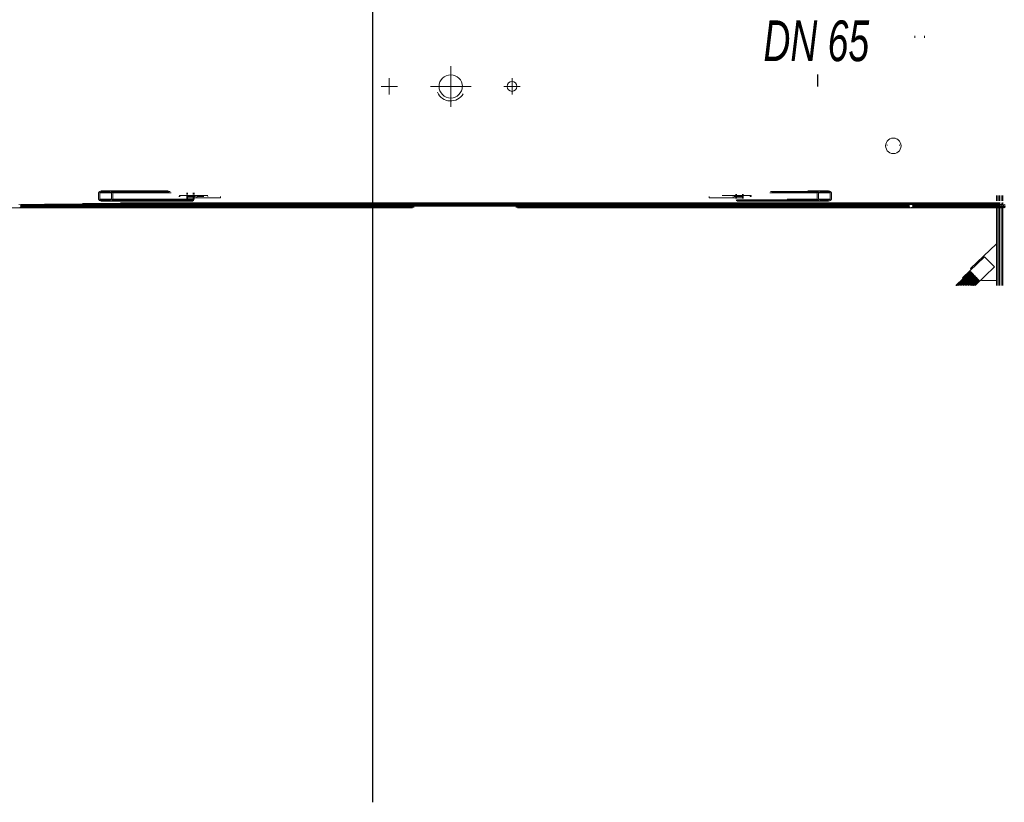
# Model space of a CAD drawing. Header units: millimetres. Extents: x 101535 to 192135, y -3968 to 17259.
# Tile 76 of 92: x 170651 to 175488, y 9870 to 13716. Entities that reach past the tile are written whole.
import ezdxf

# ---------------------------------------------------------------- set-up
doc = ezdxf.new("R2010")
doc.units = ezdxf.units.MM
for name, color, linetype, lineweight in [('A-GENM', 7, 'Continuous', 18), ('G-ANNO-SYMB', 7, 'Continuous', 30), ('P-PIPE', 7, 'Continuous', 18), ('P-PIPE-CNTR', 7, 'Continuous', 18), ('P-PIPE-IDEN', 7, 'Continuous', 30)]:
    doc.layers.add(name, color=color, linetype=linetype, lineweight=lineweight)
doc.styles.add('Arial Narrow_B_I_1', font='ARIALNBI.TTF', dxfattribs={"width": 0.8, "height": 200})

# ---------------------------------------------------------------- blocks, each defined once
blk = doc.blocks.new('Bezpośredni kształt - IR 026-25_3D1_2025_09_11-304393-Przekrój 4')
at = {"layer": 'A-GENM', "lineweight": 9}
for p, q in [((104269.2, 12865), (104270.7, 12867.5)), ((104269.2, 12865), (104270.7, 12867.5)), ((104270.7, 12867.5), (104273.4, 12872.1)), ((104270.7, 12867.5), (104273.4, 12872.1)), ((104279.8, 12874), (104273.4, 12872.1)), ((104273.4, 12872.1), (104279.8, 12874)), ((104276.3, 12865), (104277.6, 12867.3)), ((104277.6, 12867.3), (104276.3, 12865)), ((104277.6, 12867.3), (104278.4, 12868.5)), ((104278.4, 12868.5), (104277.6, 12867.3)), ((104280.1, 12869.1), (104278.4, 12868.5)), ((104280.1, 12869.1), (104278.4, 12868.5)), ((104330.8, 12868.5), (104278.4, 12868.5)), ((104330.8, 12868.5), (104278.4, 12868.5)), ((104279.8, 12874), (104283.4, 12875)), ((104279.8, 12874), (104283.4, 12875)), ((104280.1, 12869.1), (104283.4, 12870)), ((104283.4, 12870), (104280.1, 12869.1)), ((104311.2, 12875), (104283.4, 12875)), ((104283.4, 12875), (104311.2, 12875)), ((104298.2, 12870), (104283.4, 12870)), ((104298.2, 12870), (104283.4, 12870)), ((104298.2, 12870), (104325.8, 12870)), ((104325.8, 12870), (104298.2, 12870)), ((104311.2, 12875), (104325.8, 12875)), ((104311.2, 12875), (104325.8, 12875)), ((104571.1, 12875), (104325.8, 12875)), ((104612.3, 12875), (104325.8, 12875)), ((104325.8, 12875), (104571.1, 12875)), ((104332.4, 12873.1), (104325.8, 12875)), ((104325.8, 12875), (104612.3, 12875)), ((104325.8, 12875), (104332.4, 12873.1)), ((104327.5, 12869.5), (104325.8, 12870)), ((104327.5, 12869.5), (104325.8, 12870)), ((104327.5, 12869.5), (104330.8, 12868.5)), ((104330.8, 12868.5), (104327.5, 12869.5)), ((104332.2, 12866.2), (104330.8, 12868.5)), ((104332.2, 12866.2), (104330.8, 12868.5)), ((104332.4, 12873.1), (104335.8, 12872.1)), ((104332.4, 12873.1), (104335.8, 12872.1)), ((104337.2, 12869.7), (104335.8, 12872.1)), ((104622, 12872.1), (104335.8, 12872.1)), ((104561.4, 12872.1), (104335.8, 12872.1)), ((104335.8, 12872.1), (104561.4, 12872.1)), ((104622, 12872.1), (104335.8, 12872.1)), ((104335.8, 12872.1), (104337.2, 12869.7)), ((104612.3, 12870), (104337, 12870)), ((104571.1, 12870), (104337, 12870)), ((104337, 12870), (104612.3, 12870)), ((104337, 12870), (104571.1, 12870)), ((104339.9, 12865), (104337.2, 12869.7)), ((104337.2, 12869.7), (104339.9, 12865)), ((104617.2, 12868.5), (104337.9, 12868.5)), ((104337.9, 12868.5), (104617.2, 12868.5)), ((104566.3, 12868.5), (104337.9, 12868.5)), ((104566.3, 12868.5), (104337.9, 12868.5)), ((107571.7, 12872.1), (107804.3, 12872.1)), ((107571.7, 12872.1), (107804.3, 12872.1)), ((107576.8, 12868.5), (107802.2, 12868.5)), ((107576.8, 12868.5), (107802.2, 12868.5)), ((107582, 12870), (107803.1, 12870)), ((107582, 12870), (107803.1, 12870)), ((107626, 12870), (107803.1, 12870)), ((107626, 12870), (107803.1, 12870)), ((107631.1, 12868.5), (107802.2, 12868.5)), ((107631.1, 12868.5), (107802.2, 12868.5)), ((107636.5, 12872.1), (107804.3, 12872.1)), ((107636.5, 12872.1), (107804.3, 12872.1)), ((107754.9, 12875), (107814.3, 12875)), ((107754.9, 12875), (107814.3, 12875)), ((107799.8, 12875), (107814.3, 12875)), ((107799.8, 12875), (107814.3, 12875)), ((107802.9, 12869.7), (107800.1, 12865)), ((107800.1, 12865), (107802.9, 12869.7)), ((107802.9, 12869.7), (107804.3, 12872.1)), ((107802.9, 12869.7), (107804.3, 12872.1)), ((107810.9, 12874), (107804.3, 12872.1)), ((107804.3, 12872.1), (107810.9, 12874)), ((107807.9, 12866.2), (107809.3, 12868.5)), ((107809.3, 12868.5), (107807.9, 12866.2)), ((107811, 12869), (107809.3, 12868.5)), ((107811, 12869), (107809.3, 12868.5)), ((107809.3, 12868.5), (107861.7, 12868.5)), ((107809.3, 12868.5), (107861.7, 12868.5)), ((107810.9, 12874), (107814.3, 12875)), ((107810.9, 12874), (107814.3, 12875)), ((107811, 12869), (107814.3, 12870)), ((107814.3, 12870), (107811, 12869)), ((107841.9, 12875), (107814.3, 12875)), ((107814.3, 12875), (107841.9, 12875)), ((107828.9, 12870), (107814.3, 12870)), ((107828.9, 12870), (107814.3, 12870)), ((107828.9, 12870), (107856.7, 12870)), ((107856.7, 12870), (107828.9, 12870)), ((107841.9, 12875), (107856.7, 12875)), ((107841.9, 12875), (107856.7, 12875)), ((107863.1, 12873.1), (107856.7, 12875)), ((107856.7, 12875), (107863.1, 12873.1)), ((107858.5, 12869.5), (107856.7, 12870)), ((107858.5, 12869.5), (107856.7, 12870)), ((107858.5, 12869.5), (107861.7, 12868.5)), ((107861.7, 12868.5), (107858.5, 12869.5)), ((107862.5, 12867.3), (107861.7, 12868.5)), ((107862.5, 12867.3), (107861.7, 12868.5)), ((107862.5, 12867.3), (107863.8, 12865)), ((107863.8, 12865), (107862.5, 12867.3)), ((107863.1, 12873.1), (107866.7, 12872.1)), ((107863.1, 12873.1), (107866.7, 12872.1)), ((107869.4, 12867.5), (107866.7, 12872.1)), ((107866.7, 12872.1), (107869.4, 12867.5)), ((107869.4, 12867.5), (107870.9, 12865)), ((107869.4, 12867.5), (107870.9, 12865)), ((104269.2, 12860.5), (104269.2, 12865)), ((104269.2, 12860.5), (104269.2, 12865)), ((104269.2, 12858.3), (104269.2, 12860.5)), ((104269.2, 12858.3), (104269.2, 12860.5)), ((104269.2, 12854.2), (104269.2, 12858.3)), ((104269.2, 12854.2), (104269.2, 12858.3)), ((104269.2, 12854.2), (104269.2, 12846.8)), ((104269.2, 12846.8), (104269.2, 12854.2)), ((104269.2, 12846.8), (104269.2, 12842.9)), ((104269.2, 12842.9), (104269.2, 12846.8)), ((104269.2, 12842.9), (104269.2, 12835)), ((104269.2, 12835), (104269.2, 12842.9)), ((104270.7, 12832.5), (104269.2, 12835)), ((104270.7, 12832.5), (104269.2, 12835)), ((104270.7, 12832.5), (104273.4, 12827.9)), ((104273.4, 12827.9), (104270.7, 12832.5)), ((104276.9, 12826.9), (104273.4, 12827.9)), ((104276.9, 12826.9), (104273.4, 12827.9)), ((104332.9, 12865), (104276.3, 12865)), ((104276.3, 12860.7), (104276.3, 12865)), ((104332.9, 12865), (104276.3, 12865)), ((104276.3, 12865), (104332.9, 12865)), ((104332.9, 12865), (104276.3, 12865)), ((104276.3, 12865), (104276.3, 12860.7)), ((104276.3, 12853), (104276.3, 12860.7)), ((104276.3, 12860.7), (104276.3, 12853)), ((104276.3, 12850.9), (104276.3, 12853)), ((104276.3, 12853), (104276.3, 12850.9)), ((104276.3, 12847), (104276.3, 12850.9)), ((104276.3, 12850.9), (104276.3, 12847)), ((104276.3, 12847), (104276.3, 12842.7)), ((104276.3, 12847), (104276.3, 12842.7)), ((104276.3, 12842.7), (104276.3, 12835)), ((104276.3, 12842.7), (104276.3, 12835)), ((104276.3, 12835), (104332.9, 12835)), ((104332.9, 12835), (104276.3, 12835)), ((104276.3, 12835), (104332.9, 12835)), ((104277.6, 12832.7), (104276.3, 12835)), ((104276.3, 12835), (104332.9, 12835)), ((104276.3, 12835), (104277.6, 12832.7)), ((104276.9, 12826.9), (104283.4, 12825)), ((104283.4, 12825), (104276.9, 12826.9)), ((104277.6, 12832.7), (104278.4, 12831.5)), ((104277.6, 12832.7), (104278.4, 12831.5)), ((104330.8, 12831.5), (104278.4, 12831.5)), ((104281.6, 12830.5), (104278.4, 12831.5)), ((104278.4, 12831.5), (104330.8, 12831.5)), ((104278.4, 12831.5), (104281.6, 12830.5)), ((104281.6, 12830.5), (104283.4, 12830)), ((104281.6, 12830.5), (104283.4, 12830)), ((104311.2, 12830), (104283.4, 12830)), ((104283.4, 12830), (104311.2, 12830)), ((104298.2, 12825), (104283.4, 12825)), ((104298.2, 12825), (104283.4, 12825)), ((104298.2, 12825), (104325.8, 12825)), ((104325.8, 12825), (104298.2, 12825)), ((104311.2, 12830), (104325.8, 12830)), ((104311.2, 12830), (104325.8, 12830)), ((104329.1, 12831), (104325.8, 12830)), ((104325.8, 12830), (104329.1, 12831)), ((104329.2, 12826), (104325.8, 12825)), ((104329.2, 12826), (104325.8, 12825)), ((104731.8, 12825), (104325.8, 12825)), ((104710.6, 12825), (104325.8, 12825)), ((104325.8, 12825), (104731.8, 12825)), ((104325.8, 12825), (104710.6, 12825)), ((104329.1, 12831), (104330.8, 12831.5)), ((104329.1, 12831), (104330.8, 12831.5)), ((104329.2, 12826), (104335.8, 12827.9)), ((104335.8, 12827.9), (104329.2, 12826)), ((104332.2, 12833.8), (104330.8, 12831.5)), ((104330.8, 12831.5), (104332.2, 12833.8)), ((104332.9, 12865), (104332.2, 12866.2)), ((104332.9, 12865), (104332.2, 12866.2)), ((104332.2, 12833.8), (104332.9, 12835)), ((104332.2, 12833.8), (104332.9, 12835)), ((104332.9, 12861), (104332.9, 12865)), ((104332.9, 12861), (104332.9, 12865)), ((104332.9, 12859), (104332.9, 12861)), ((104332.9, 12859), (104332.9, 12861)), ((104332.9, 12855), (104332.9, 12859)), ((104332.9, 12855), (104332.9, 12859)), ((104332.9, 12855), (104332.9, 12847)), ((104332.9, 12847), (104332.9, 12855)), ((104332.9, 12847), (104332.9, 12843)), ((104332.9, 12843), (104332.9, 12847)), ((104332.9, 12843), (104332.9, 12835)), ((104332.9, 12835), (104332.9, 12843)), ((104337.2, 12830.3), (104335.8, 12827.9)), ((104337.2, 12830.3), (104335.8, 12827.9)), ((104736.8, 12827.9), (104335.8, 12827.9)), ((104335.8, 12827.9), (104736.8, 12827.9)), ((104705.6, 12827.9), (104335.8, 12827.9)), ((104335.8, 12827.9), (104705.6, 12827.9)), ((104710.6, 12830), (104337, 12830)), ((104731.8, 12830), (104337, 12830)), ((104337, 12830), (104710.6, 12830)), ((104337, 12830), (104731.8, 12830)), ((104337.2, 12830.3), (104339.9, 12835)), ((104339.9, 12835), (104337.2, 12830.3)), ((104708.1, 12831.5), (104337.9, 12831.5)), ((104337.9, 12831.5), (104708.1, 12831.5)), ((104734.3, 12831.5), (104337.9, 12831.5)), ((104337.9, 12831.5), (104734.3, 12831.5)), ((104626.1, 12865), (104339.9, 12865)), ((104339.9, 12860.9), (104339.9, 12865)), ((104557.4, 12865), (104339.9, 12865)), ((104626.1, 12865), (104339.9, 12865)), ((104564.3, 12865), (104339.9, 12865)), ((104619.2, 12865), (104339.9, 12865)), ((104339.9, 12865), (104557.4, 12865)), ((104339.9, 12865), (104619.2, 12865)), ((104564.3, 12865), (104339.9, 12865)), ((104339.9, 12865), (104339.9, 12860.9)), ((104339.9, 12853), (104339.9, 12860.9)), ((104339.9, 12860.9), (104339.9, 12853)), ((104339.9, 12851.1), (104339.9, 12853)), ((104339.9, 12853), (104339.9, 12851.1)), ((104339.9, 12847), (104339.9, 12851.1)), ((104339.9, 12851.1), (104339.9, 12847)), ((104339.9, 12847), (104339.9, 12843.3)), ((104339.9, 12847), (104339.9, 12843.3)), ((104339.9, 12843.3), (104339.9, 12835)), ((104339.9, 12843.3), (104339.9, 12835)), ((104339.9, 12835), (104738.9, 12835)), ((104339.9, 12835), (104703.5, 12835)), ((104339.9, 12835), (104738.9, 12835)), ((104703.5, 12835), (104339.9, 12835)), ((104339.9, 12835), (104707, 12835)), ((104339.9, 12835), (104707, 12835)), ((104735.3, 12835), (104339.9, 12835)), ((104339.9, 12835), (104735.3, 12835)), ((104664.6, 12847), (104668.2, 12847)), ((104664.6, 12847), (104668.2, 12847)), ((104668.2, 12853), (104668.2, 12847)), ((104668.2, 12853), (104703.5, 12853)), ((104703.5, 12853), (104668.2, 12853)), ((104703.5, 12853), (104668.2, 12853)), ((104668.2, 12853), (104703.5, 12853)), ((104668.2, 12853), (104668.2, 12847)), ((104671.1, 12847), (104668.2, 12847)), ((104668.2, 12847), (104671.1, 12847)), ((104703.5, 12864.5), (104703.5, 12861.2)), ((104703.5, 12864.5), (104703.5, 12861.2)), ((104703.5, 12857.6), (104703.5, 12853)), ((104703.5, 12857.6), (104703.5, 12853)), ((104707, 12853), (104703.5, 12853)), ((104703.5, 12847), (104703.5, 12853)), ((104707, 12853), (104703.5, 12853)), ((104703.5, 12847), (104703.5, 12853)), ((104707, 12847), (104703.5, 12847)), ((104703.5, 12847), (104707, 12847)), ((104703.5, 12847), (104703.5, 12841)), ((104703.5, 12841), (104703.5, 12847)), ((104703.5, 12835), (104703.5, 12847)), ((104703.5, 12835), (104703.5, 12847)), ((104753, 12841), (104703.5, 12841)), ((104703.5, 12841), (104753, 12841)), ((104705.6, 12827.9), (104703.5, 12835)), ((104703.5, 12835), (104705.6, 12827.9)), ((104710.6, 12825), (104705.6, 12827.9)), ((104705.6, 12827.9), (104710.6, 12825)), ((104707, 12864.5), (104707, 12861.2)), ((104707, 12861.2), (104707, 12864.5)), ((104707, 12857.6), (104707, 12853)), ((104707, 12853), (104707, 12857.6)), ((104806, 12853), (104707, 12853)), ((104707, 12853), (104707, 12847)), ((104806, 12853), (104707, 12853)), ((104707, 12853), (104707, 12847)), ((104746.2, 12847), (104707, 12847)), ((104746.2, 12847), (104707, 12847)), ((104707, 12835), (104707, 12847)), ((104707, 12847), (104707, 12835)), ((104708.1, 12831.5), (104707, 12835)), ((104708.1, 12831.5), (104707, 12835)), ((104710.6, 12830), (104708.1, 12831.5)), ((104710.6, 12830), (104708.1, 12831.5)), ((104731.8, 12830), (104710.6, 12830)), ((104731.8, 12830), (104710.6, 12830)), ((104731.8, 12825), (104710.6, 12825)), ((104710.6, 12825), (104731.8, 12825)), ((104731.8, 12830), (104734.3, 12831.5)), ((104734.3, 12831.5), (104731.8, 12830)), ((104736.8, 12827.9), (104731.8, 12825)), ((104731.8, 12825), (104736.8, 12827.9)), ((104734.3, 12831.5), (104735.3, 12835)), ((104735.3, 12835), (104734.3, 12831.5)), ((104735.3, 12864.6), (104735.3, 12860.9)), ((104735.3, 12864.6), (104735.3, 12860.9)), ((104735.3, 12857.8), (104735.3, 12853)), ((104735.3, 12857.8), (104735.3, 12853)), ((104735.3, 12835), (104735.3, 12847)), ((104735.3, 12847), (104735.3, 12835)), ((104736.8, 12827.9), (104738.9, 12835)), ((104736.8, 12827.9), (104738.9, 12835)), ((104738.9, 12864.6), (104738.9, 12860.9)), ((104738.9, 12864.6), (104738.9, 12860.9)), ((104738.9, 12857.8), (104738.9, 12853)), ((104738.9, 12857.8), (104738.9, 12853)), ((104738.9, 12835), (104738.9, 12847)), ((104738.9, 12835), (104738.9, 12847)), ((104753, 12847), (104753, 12841)), ((104787.3, 12847), (104753, 12847)), ((104753, 12847), (104753, 12841)), ((104787.3, 12847), (104753, 12847)), ((104753, 12841), (104869.5, 12841)), ((104869.5, 12841), (104753, 12841)), ((104869.5, 12841), (104753, 12841)), ((104869.5, 12841), (104753, 12841)), ((104780.3, 12847), (104753.1, 12847)), ((104780.3, 12847), (104753.1, 12847)), ((104806, 12847), (104806, 12848.2)), ((104806, 12848.2), (104806, 12847)), ((104869.5, 12847), (104869.5, 12841)), ((104869.5, 12841), (104869.5, 12847)), ((107270.5, 12841), (107270.5, 12847)), ((107270.5, 12847), (107270.5, 12841)), ((107387.1, 12841), (107270.5, 12841)), ((107270.5, 12841), (107387.1, 12841)), ((107270.5, 12841), (107387.1, 12841)), ((107270.5, 12841), (107387.1, 12841)), ((107433, 12853), (107334, 12853)), ((107334, 12853), (107433, 12853)), ((107387.1, 12841), (107387.1, 12847)), ((107387.1, 12841), (107387.1, 12847)), ((107436.6, 12841), (107387.1, 12841)), ((107436.6, 12841), (107387.1, 12841)), ((107393.1, 12847), (107433, 12847)), ((107393.1, 12847), (107433, 12847)), ((107401.2, 12859.3), (107401.2, 12853)), ((107401.2, 12853), (107401.2, 12859.3)), ((107401.2, 12837.2), (107401.2, 12847)), ((107401.2, 12837.2), (107401.2, 12847)), ((107402.2, 12831.6), (107403.3, 12827.9)), ((107403.3, 12827.9), (107402.2, 12831.6)), ((107403.3, 12827.9), (107408.3, 12825)), ((107408.3, 12825), (107403.3, 12827.9)), ((107403.3, 12827.9), (107804.3, 12827.9)), ((107403.3, 12827.9), (107804.3, 12827.9)), ((107404.8, 12859.2), (107404.8, 12853)), ((107404.8, 12853), (107404.8, 12859.2)), ((107404.8, 12837.2), (107404.8, 12847)), ((107404.8, 12847), (107404.8, 12837.2)), ((107405.8, 12831.5), (107408.3, 12830)), ((107405.8, 12831.5), (107802.2, 12831.5)), ((107405.8, 12831.5), (107408.3, 12830)), ((107405.8, 12831.5), (107802.2, 12831.5)), ((107408.3, 12830), (107429.5, 12830)), ((107408.3, 12830), (107803.1, 12830)), ((107408.3, 12830), (107429.5, 12830)), ((107408.3, 12830), (107803.1, 12830)), ((107408.3, 12825), (107429.5, 12825)), ((107429.5, 12825), (107408.3, 12825)), ((107408.3, 12825), (107814.3, 12825)), ((107408.3, 12825), (107814.3, 12825)), ((107429.5, 12830), (107432, 12831.5)), ((107429.5, 12830), (107432, 12831.5)), ((107429.5, 12830), (107803.1, 12830)), ((107429.5, 12830), (107803.1, 12830)), ((107429.5, 12825), (107434.5, 12827.9)), ((107434.5, 12827.9), (107429.5, 12825)), ((107429.5, 12825), (107814.3, 12825)), ((107429.5, 12825), (107814.3, 12825)), ((107433, 12859.1), (107433, 12853)), ((107433, 12853), (107433, 12859.1)), ((107433, 12853), (107433, 12847)), ((107433, 12853), (107436.6, 12853)), ((107433, 12853), (107436.6, 12853)), ((107433, 12853), (107433, 12847)), ((107433, 12847), (107436.6, 12847)), ((107436.6, 12847), (107433, 12847)), ((107433, 12837), (107433, 12847)), ((107433, 12837), (107433, 12847)), ((107434.5, 12827.9), (107435.3, 12830.7)), ((107435.3, 12830.7), (107434.5, 12827.9)), ((107434.5, 12827.9), (107804.3, 12827.9)), ((107434.5, 12827.9), (107804.3, 12827.9)), ((107436.6, 12859.1), (107436.6, 12853)), ((107436.6, 12859.1), (107436.6, 12853)), ((107436.6, 12847), (107436.6, 12853)), ((107436.6, 12853), (107471.9, 12853)), ((107436.6, 12853), (107471.9, 12853)), ((107471.9, 12853), (107436.6, 12853)), ((107436.6, 12847), (107436.6, 12853)), ((107471.9, 12853), (107436.6, 12853)), ((107436.6, 12847), (107436.6, 12841)), ((107436.6, 12847), (107436.6, 12841)), ((107436.6, 12836.9), (107436.6, 12847)), ((107436.6, 12836.9), (107436.6, 12847)), ((107475.5, 12853), (107471.9, 12853)), ((107471.9, 12847), (107471.9, 12853)), ((107475.5, 12853), (107471.9, 12853)), ((107471.9, 12847), (107471.9, 12853)), ((107475.5, 12847), (107471.9, 12847)), ((107471.9, 12847), (107475.5, 12847)), ((107475.5, 12853), (107475.5, 12847)), ((107475.5, 12847), (107475.5, 12853)), ((107521.7, 12831.5), (107802.2, 12831.5)), ((107521.7, 12831.5), (107802.2, 12831.5)), ((107800.1, 12865), (107567.1, 12865)), ((107567.1, 12865), (107800.1, 12865)), ((107800.1, 12865), (107575.6, 12865)), ((107575.6, 12865), (107800.1, 12865)), ((107633.8, 12865), (107800.1, 12865)), ((107633.8, 12865), (107800.1, 12865)), ((107800.1, 12865), (107640.5, 12865)), ((107640.5, 12865), (107800.1, 12865)), ((107652.8, 12835), (107800.1, 12835)), ((107652.8, 12835), (107800.1, 12835)), ((107652.8, 12835), (107800.1, 12835)), ((107652.8, 12835), (107800.1, 12835)), ((107652.8, 12835), (107800.1, 12835)), ((107652.8, 12835), (107800.1, 12835)), ((107652.8, 12835), (107800.1, 12835)), ((107652.8, 12835), (107800.1, 12835)), ((107800.1, 12856.7), (107800.1, 12865)), ((107800.1, 12856.7), (107800.1, 12865)), ((107800.1, 12853), (107800.1, 12856.7)), ((107800.1, 12853), (107800.1, 12856.7)), ((107800.1, 12848.9), (107800.1, 12853)), ((107800.1, 12848.9), (107800.1, 12853)), ((107800.1, 12847), (107800.1, 12848.9)), ((107800.1, 12847), (107800.1, 12848.9)), ((107800.1, 12847), (107800.1, 12839.1)), ((107800.1, 12839.1), (107800.1, 12847)), ((107800.1, 12839.1), (107800.1, 12835)), ((107800.1, 12835), (107800.1, 12839.1)), ((107801.5, 12832.6), (107800.1, 12835)), ((107801.5, 12832.6), (107800.1, 12835)), ((107801.5, 12832.6), (107804.3, 12827.9)), ((107804.3, 12827.9), (107801.5, 12832.6)), ((107807.6, 12826.9), (107804.3, 12827.9)), ((107807.6, 12826.9), (107804.3, 12827.9)), ((107807.9, 12866.2), (107807.2, 12865)), ((107807.9, 12866.2), (107807.2, 12865)), ((107807.2, 12857), (107807.2, 12865)), ((107807.2, 12865), (107807.2, 12857)), ((107807.2, 12853), (107807.2, 12857)), ((107807.2, 12857), (107807.2, 12853)), ((107807.2, 12845), (107807.2, 12853)), ((107807.2, 12853), (107807.2, 12845)), ((107807.2, 12845), (107807.2, 12841)), ((107807.2, 12845), (107807.2, 12841)), ((107807.2, 12841), (107807.2, 12839)), ((107807.2, 12841), (107807.2, 12839)), ((107807.2, 12839), (107807.2, 12835)), ((107807.2, 12839), (107807.2, 12835)), ((107808.6, 12832.6), (107807.2, 12835)), ((107807.2, 12835), (107808.6, 12832.6)), ((107807.6, 12826.9), (107814.3, 12825)), ((107814.3, 12825), (107807.6, 12826.9)), ((107863.8, 12865), (107808.4, 12865)), ((107808.4, 12865), (107863.8, 12865)), ((107808.4, 12865), (107863.8, 12865)), ((107808.4, 12865), (107863.8, 12865)), ((107808.4, 12835), (107863.8, 12835)), ((107808.4, 12835), (107863.8, 12835)), ((107808.4, 12835), (107863.8, 12835)), ((107808.4, 12835), (107863.8, 12835)), ((107808.6, 12832.6), (107809.3, 12831.5)), ((107808.6, 12832.6), (107809.3, 12831.5)), ((107812.6, 12830.5), (107809.3, 12831.5)), ((107809.3, 12831.5), (107861.7, 12831.5)), ((107809.3, 12831.5), (107861.7, 12831.5)), ((107809.3, 12831.5), (107812.6, 12830.5)), ((107812.6, 12830.5), (107814.3, 12830)), ((107812.6, 12830.5), (107814.3, 12830)), ((107841.9, 12830), (107814.3, 12830)), ((107814.3, 12830), (107841.9, 12830)), ((107828.9, 12825), (107814.3, 12825)), ((107828.9, 12825), (107814.3, 12825)), ((107828.9, 12825), (107856.7, 12825)), ((107856.7, 12825), (107828.9, 12825)), ((107841.9, 12830), (107856.7, 12830)), ((107841.9, 12830), (107856.7, 12830)), ((107859.9, 12830.9), (107856.7, 12830)), ((107856.7, 12830), (107859.9, 12830.9)), ((107860.3, 12826), (107856.7, 12825)), ((107860.3, 12826), (107856.7, 12825)), ((107859.9, 12830.9), (107861.7, 12831.5)), ((107859.9, 12830.9), (107861.7, 12831.5)), ((107860.3, 12826), (107866.7, 12827.9)), ((107866.7, 12827.9), (107860.3, 12826)), ((107863, 12833.7), (107861.7, 12831.5)), ((107861.7, 12831.5), (107863, 12833.7)), ((107863, 12833.7), (107863.8, 12835)), ((107863, 12833.7), (107863.8, 12835)), ((107863.8, 12857.3), (107863.8, 12865)), ((107863.8, 12857.3), (107863.8, 12865)), ((107863.8, 12853), (107863.8, 12857.3)), ((107863.8, 12853), (107863.8, 12857.3)), ((107863.8, 12849.1), (107863.8, 12853)), ((107863.8, 12849.1), (107863.8, 12853)), ((107863.8, 12847), (107863.8, 12849.1)), ((107863.8, 12847), (107863.8, 12849.1)), ((107863.8, 12847), (107863.8, 12839.3)), ((107863.8, 12839.3), (107863.8, 12847)), ((107863.8, 12839.3), (107863.8, 12835)), ((107863.8, 12835), (107863.8, 12839.3)), ((107868.2, 12830.5), (107866.7, 12827.9)), ((107868.2, 12830.5), (107866.7, 12827.9)), ((107868.2, 12830.5), (107870.9, 12835)), ((107870.9, 12835), (107868.2, 12830.5)), ((107870.9, 12857.1), (107870.9, 12865)), ((107870.9, 12865), (107870.9, 12857.1)), ((107870.9, 12853.2), (107870.9, 12857.1)), ((107870.9, 12857.1), (107870.9, 12853.2)), ((107870.9, 12845.8), (107870.9, 12853.2)), ((107870.9, 12853.2), (107870.9, 12845.8)), ((107870.9, 12845.8), (107870.9, 12841.7)), ((107870.9, 12845.8), (107870.9, 12841.7)), ((107870.9, 12841.7), (107870.9, 12839.5)), ((107870.9, 12841.7), (107870.9, 12839.5)), ((107870.9, 12839.5), (107870.9, 12835)), ((107870.9, 12839.5), (107870.9, 12835)), ((108681.1, 12852.9), (108681.1, 12825.9)), ((108681.1, 12852.9), (108681.1, 12825.9)), ((108684.7, 12825.8), (108684.7, 12852.9)), ((108684.7, 12825.8), (108684.7, 12852.9)), ((108684.7, 12852.9), (108684.7, 12825.8)), ((108684.7, 12825.8), (108684.7, 12852.9)), ((108692.1, 12852.8), (108692.1, 12825.8)), ((108692.1, 12852.8), (108692.1, 12825.8)), ((108692.1, 12852.8), (108692.1, 12825.8)), ((108692.1, 12852.8), (108692.1, 12825.8)), ((108693.4, 12852.8), (108693.4, 12825.8)), ((108693.4, 12852.8), (108693.4, 12825.8)), ((108693.4, 12825.8), (108693.4, 12852.8)), ((108693.4, 12852.8), (108693.4, 12825.8)), ((108693.6, 12825.8), (108693.6, 12852.8)), ((108693.6, 12825.8), (108693.6, 12852.8)), ((108696.9, 12852.8), (108696.9, 12825.7)), ((108696.9, 12825.7), (108696.9, 12852.8)), ((108697.4, 12825.7), (108697.4, 12852.8)), ((108697.4, 12825.7), (108697.4, 12852.8)), ((108708.2, 12825.6), (108708.2, 12852.7)), ((108708.2, 12825.6), (108708.2, 12852.7)), ((108711.8, 12852.7), (108711.8, 12825.6)), ((108711.8, 12852.7), (108711.8, 12825.6)), ((105812.4, 12792), (103446.4, 12792)), ((105812.4, 12792), (103446.4, 12792)), ((103885.2, 12806.1), (103879, 12808)), ((103879, 12808), (103885.2, 12806.1)), ((103880.3, 12792.4), (103886.6, 12794.3)), ((103886.6, 12794.3), (103880.3, 12792.4)), ((103884.8, 12794.3), (103886.6, 12794.3)), ((103884.8, 12794.3), (103886.6, 12794.3)), ((105820, 12794.3), (103884.8, 12794.3)), ((105820, 12794.3), (103884.8, 12794.3)), ((105804.8, 12794.3), (103884.8, 12794.3)), ((105804.8, 12794.3), (103884.8, 12794.3)), ((103885.2, 12806.1), (103886.6, 12805.7)), ((103885.2, 12806.1), (103886.6, 12805.7)), ((105820, 12805.7), (103885.6, 12805.7)), ((105820, 12805.7), (103885.6, 12805.7)), ((105804.8, 12805.7), (103885.6, 12805.7)), ((105804.8, 12805.7), (103885.6, 12805.7)), ((108253, 12804.7), (103886.3, 12804.7)), ((108253, 12804.7), (103886.3, 12804.7)), ((108253, 12804.7), (103886.3, 12804.7)), ((108253, 12804.7), (103886.3, 12804.7)), ((103889.2, 12801), (103886.6, 12805.7)), ((103886.6, 12805.7), (103889.2, 12801)), ((103887.1, 12795.3), (103886.6, 12794.3)), ((103887.1, 12795.3), (103886.6, 12794.3)), ((103887.1, 12795.3), (103889.7, 12800)), ((103889.7, 12800), (103887.1, 12795.3)), ((108686.9, 12808), (103888.8, 12808)), ((103888.8, 12808), (108686.9, 12808)), ((108251.3, 12800), (103888.8, 12800)), ((108251.3, 12800), (103888.8, 12800)), ((108251.3, 12800), (103888.8, 12800)), ((108251.3, 12800), (103888.8, 12800)), ((108251.7, 12801.2), (103889, 12801.2)), ((108251.7, 12801.2), (103889, 12801.2)), ((108251.7, 12801.2), (103889, 12801.2)), ((108251.7, 12801.2), (103889, 12801.2)), ((103889.2, 12801), (103889.7, 12800)), ((103889.2, 12801), (103889.7, 12800)), ((108688.8, 12808.6), (103926, 12808.6)), ((108688.8, 12808.6), (103926, 12808.6)), ((108695.9, 12809.9), (104003.6, 12809.9)), ((108695.9, 12809.9), (104003.6, 12809.9)), ((108690.5, 12810.3), (104032.1, 12810.3)), ((108690.5, 12810.3), (104032.1, 12810.3)), ((108691.7, 12812.9), (104190.8, 12812.9)), ((108691.7, 12812.9), (104190.8, 12812.9)), ((108686.9, 12808), (104246.4, 12808)), ((104246.4, 12808), (108686.9, 12808)), ((108688.8, 12808.6), (104272.1, 12808.6)), ((104272.1, 12808.6), (108688.8, 12808.6)), ((108690.5, 12810.3), (104299.7, 12810.3)), ((108690.5, 12810.3), (104299.7, 12810.3)), ((108691.7, 12812.9), (104325.1, 12812.9)), ((108691.7, 12812.9), (104325.1, 12812.9)), ((108692.1, 12816), (104378.1, 12816)), ((108692.1, 12816), (104378.1, 12816)), ((108696.9, 12816), (104378.1, 12816)), ((104378.1, 12816), (108696.9, 12816)), ((108692.1, 12816), (104395.8, 12816)), ((104395.8, 12816), (108692.1, 12816)), ((108255.3, 12805.7), (106320.1, 12805.7)), ((108255.3, 12805.7), (106320.1, 12805.7)), ((108254.5, 12794.3), (106320.1, 12794.3)), ((108254.5, 12794.3), (106320.1, 12794.3)), ((108693.6, 12792), (106327.7, 12792)), ((108693.6, 12792), (106327.7, 12792)), ((108255.3, 12805.7), (106335.3, 12805.7)), ((108255.3, 12805.7), (106335.3, 12805.7)), ((108254.5, 12794.3), (106335.3, 12794.3)), ((108254.5, 12794.3), (106335.3, 12794.3)), ((108253, 12804.7), (108250.4, 12800)), ((108250.4, 12800), (108253, 12804.7)), ((108250.9, 12799), (108250.4, 12800)), ((108250.9, 12799), (108250.4, 12800)), ((108250.9, 12799), (108253.5, 12794.3)), ((108253.5, 12794.3), (108250.9, 12799)), ((108253, 12804.7), (108253.5, 12805.7)), ((108253, 12804.7), (108253.5, 12805.7)), ((108259.8, 12807.6), (108253.5, 12805.7)), ((108253.5, 12805.7), (108259.8, 12807.6)), ((108253.5, 12805.7), (108255.3, 12805.7)), ((108255.3, 12805.7), (108253.5, 12805.7)), ((108254.8, 12793.9), (108253.5, 12794.3)), ((108254.8, 12793.9), (108253.5, 12794.3)), ((108254.8, 12793.9), (108261.1, 12792)), ((108261.1, 12792), (108254.8, 12793.9)), ((108259.8, 12807.6), (108261.1, 12808)), ((108259.8, 12807.6), (108261.1, 12808)), ((108263, 12807.4), (108261.1, 12808)), ((108261.1, 12808), (108710.7, 12808)), ((108710.7, 12808), (108261.1, 12808)), ((108261.1, 12808), (108263, 12807.4)), ((108262.4, 12792.4), (108261.1, 12792)), ((108262.4, 12792.4), (108261.1, 12792)), ((108261.1, 12792), (108710.7, 12792)), ((108710.7, 12792), (108261.1, 12792)), ((108262.4, 12792.4), (108264.3, 12793)), ((108264.3, 12793), (108262.4, 12792.4)), ((108267.4, 12806.1), (108263, 12807.4)), ((108263, 12807.4), (108267.4, 12806.1)), ((108264.3, 12793), (108268.7, 12794.3)), ((108268.7, 12794.3), (108264.3, 12793)), ((108693.6, 12794.3), (108267.2, 12794.3)), ((108693.6, 12794.3), (108267.2, 12794.3)), ((108693.6, 12794.3), (108267.2, 12794.3)), ((108693.6, 12794.3), (108267.2, 12794.3)), ((108267.2, 12794.3), (108707, 12794.3)), ((108707, 12794.3), (108267.2, 12794.3)), ((108267.4, 12806.1), (108268.7, 12805.7)), ((108267.4, 12806.1), (108268.7, 12805.7)), ((108693.6, 12805.7), (108267.7, 12805.7)), ((108693.6, 12805.7), (108267.7, 12805.7)), ((108693.6, 12805.7), (108267.7, 12805.7)), ((108693.6, 12805.7), (108267.7, 12805.7)), ((108267.7, 12805.7), (108707, 12805.7)), ((108707, 12805.7), (108267.7, 12805.7)), ((108693.6, 12804.7), (108268.5, 12804.7)), ((108693.6, 12804.7), (108268.5, 12804.7)), ((108694, 12804.7), (108268.5, 12804.7)), ((108694, 12804.7), (108268.5, 12804.7)), ((108271.3, 12801), (108268.7, 12805.7)), ((108268.7, 12805.7), (108715.2, 12805.7)), ((108715.2, 12805.7), (108268.7, 12805.7)), ((108268.7, 12805.7), (108271.3, 12801)), ((108269.3, 12795.3), (108268.7, 12794.3)), ((108269.3, 12795.3), (108268.7, 12794.3)), ((108715.2, 12794.3), (108268.7, 12794.3)), ((108268.7, 12794.3), (108715.2, 12794.3)), ((108269.3, 12795.3), (108271.9, 12800)), ((108271.9, 12800), (108269.3, 12795.3)), ((108686.9, 12800), (108271, 12800)), ((108686.9, 12800), (108271, 12800)), ((108686.9, 12800), (108271, 12800)), ((108686.9, 12800), (108271, 12800)), ((108271, 12800), (108705.4, 12800)), ((108705.4, 12800), (108271, 12800)), ((108690.8, 12801.2), (108271.2, 12801.2)), ((108690.8, 12801.2), (108271.2, 12801.2)), ((108690.8, 12801.2), (108271.2, 12801.2)), ((108690.8, 12801.2), (108271.2, 12801.2)), ((108271.3, 12801), (108271.9, 12800)), ((108271.3, 12801), (108271.9, 12800)), ((108271.9, 12800), (108717.2, 12800)), ((108717.2, 12800), (108271.9, 12800)), ((108680.1, 12808), (108683.7, 12808)), ((108680.1, 12808), (108680.1, 12800)), ((108680.1, 12808), (108680.1, 12800)), ((108680.1, 12808), (108683.7, 12808)), ((108683.7, 12808), (108680.1, 12808)), ((108680.1, 12808), (108683.7, 12808)), ((108680.1, 12800), (108683.7, 12800)), ((108680.1, 12800), (108683.7, 12800)), ((108683.7, 12800), (108680.1, 12800)), ((108680.1, 12800), (108683.7, 12800)), ((108681.1, 12817.4), (108681.1, 12615.1)), ((108681.1, 12817.4), (108681.1, 12615.1)), ((108683.7, 12808), (108683.7, 12800)), ((108683.7, 12808), (108683.7, 12800)), ((108684.7, 12808), (108683.7, 12808)), ((108683.7, 12808), (108684.7, 12808)), ((108684.7, 12808), (108683.7, 12808)), ((108683.7, 12808), (108683.7, 12800)), ((108684.7, 12808), (108683.7, 12808)), ((108683.7, 12808), (108683.7, 12800)), ((108684.7, 12800), (108683.7, 12800)), ((108683.7, 12800), (108684.7, 12800)), ((108683.7, 12800), (108684.7, 12800)), ((108683.7, 12800), (108684.7, 12800)), ((108684.7, 12808), (108684.7, 12817.3)), ((108684.7, 12808), (108684.7, 12817.3)), ((108684.7, 12817.3), (108684.7, 12808)), ((108684.7, 12808), (108684.7, 12817.3)), ((108684.7, 12808), (108685.4, 12808)), ((108684.7, 12808), (108685.4, 12808)), ((108684.7, 12808), (108685.4, 12808)), ((108685.4, 12808), (108684.7, 12808)), ((108685.4, 12800), (108684.7, 12800)), ((108684.7, 12800), (108685.4, 12800)), ((108685.4, 12800), (108684.7, 12800)), ((108684.7, 12800), (108684.7, 12409.7)), ((108684.7, 12409.7), (108684.7, 12800)), ((108684.7, 12409.7), (108684.7, 12800)), ((108684.7, 12409.7), (108684.7, 12800)), ((108684.7, 12800), (108685.4, 12800)), ((108686.9, 12808), (108685.4, 12808)), ((108685.4, 12800), (108685.4, 12808)), ((108686.9, 12808), (108685.4, 12808)), ((108685.4, 12808), (108685.4, 12800)), ((108685.4, 12808), (108686.9, 12808)), ((108686.9, 12808), (108685.4, 12808)), ((108685.4, 12808), (108685.4, 12800)), ((108685.4, 12800), (108685.4, 12808)), ((108686.9, 12800), (108685.4, 12800)), ((108686.9, 12800), (108685.4, 12800)), ((108686.9, 12800), (108685.4, 12800)), ((108685.4, 12800), (108686.9, 12800)), ((108687, 12808.1), (108686.9, 12808)), ((108686.9, 12808), (108687, 12808.1)), ((108686.9, 12808), (108687, 12808.1)), ((108686.9, 12808), (108687, 12808.1)), ((108693.6, 12808), (108686.9, 12808)), ((108693.6, 12808), (108686.9, 12808)), ((108686.9, 12800), (108687, 12800.1)), ((108686.9, 12800), (108687, 12800.1)), ((108687, 12800.1), (108686.9, 12800)), ((108686.9, 12800), (108687, 12800.1)), ((108693.6, 12800), (108686.9, 12800)), ((108693.6, 12800), (108686.9, 12800)), ((108693.6, 12800), (108686.9, 12800)), ((108693.6, 12800), (108686.9, 12800)), ((108687, 12808.1), (108688.8, 12808.6)), ((108687, 12808.1), (108688.8, 12808.6)), ((108688.8, 12808.6), (108687, 12808.1)), ((108688.8, 12808.6), (108687, 12808.1)), ((108687, 12800.1), (108687, 12808.1)), ((108687, 12808.1), (108687, 12800.1)), ((108687, 12800.1), (108687, 12808.1)), ((108687, 12808.1), (108687, 12800.1)), ((108690.8, 12801.2), (108687, 12800.1)), ((108690.8, 12801.2), (108687, 12800.1)), ((108690.8, 12801.2), (108687, 12800.1)), ((108690.8, 12801.2), (108687, 12800.1)), ((108690.5, 12810.3), (108688.8, 12808.6)), ((108688.8, 12808.6), (108690.5, 12810.3)), ((108690.5, 12810.3), (108688.8, 12808.6)), ((108688.8, 12808.6), (108690.5, 12810.3)), ((108693.6, 12809.9), (108690, 12809.9)), ((108693.6, 12809.9), (108690, 12809.9)), ((108691.7, 12812.9), (108690.5, 12810.3)), ((108690.5, 12810.3), (108691.7, 12812.9)), ((108691.7, 12812.9), (108690.5, 12810.3)), ((108691.7, 12812.9), (108690.5, 12810.3)), ((108690.8, 12801.2), (108693.4, 12803.8)), ((108693.4, 12803.8), (108690.8, 12801.2)), ((108693.4, 12803.8), (108690.8, 12801.2)), ((108690.8, 12801.2), (108693.4, 12803.8)), ((108692.1, 12816), (108691.7, 12812.9)), ((108691.7, 12812.9), (108692.1, 12816)), ((108692.1, 12816), (108691.7, 12812.9)), ((108692.1, 12816), (108691.7, 12812.9)), ((108692.1, 12817.3), (108692.1, 12816)), ((108692.1, 12817.3), (108692.1, 12816)), ((108692.1, 12817.3), (108692.1, 12816)), ((108692.1, 12817.3), (108692.1, 12816)), ((108693.6, 12816), (108692.1, 12816)), ((108693.6, 12816), (108692.1, 12816)), ((108693.4, 12817.2), (108693.4, 12803.8)), ((108693.4, 12803.8), (108693.4, 12817.2)), ((108693.4, 12816.7), (108693.4, 12803.8)), ((108693.4, 12816.7), (108693.4, 12803.8)), ((108694, 12804.7), (108693.4, 12803.8)), ((108694, 12804.7), (108693.4, 12803.8)), ((108693.6, 12409.7), (108693.6, 12817.2)), ((108693.6, 12409.7), (108693.6, 12817.2)), ((108694, 12804.7), (108695.3, 12808.8)), ((108694, 12804.7), (108695.3, 12808.8)), ((108695.9, 12809.9), (108695.3, 12808.8)), ((108695.3, 12808.8), (108695.9, 12809.9)), ((108695.3, 12808.8), (108695.3, 12409.7)), ((108695.3, 12409.7), (108695.3, 12808.8)), ((108696.9, 12816), (108695.9, 12809.9)), ((108695.9, 12809.9), (108696.9, 12816)), ((108696.9, 12817.2), (108696.9, 12816)), ((108696.9, 12816), (108696.9, 12817.2)), ((108697.4, 12409.7), (108697.4, 12817.2)), ((108697.4, 12409.7), (108697.4, 12817.2)), ((108705.4, 12800), (108707, 12805.7)), ((108705.4, 12800), (108707, 12805.7)), ((108707, 12794.3), (108705.4, 12800)), ((108705.4, 12800), (108707, 12794.3)), ((108707, 12805.7), (108710.7, 12808)), ((108710.7, 12808), (108707, 12805.7)), ((108710.7, 12792), (108707, 12794.3)), ((108707, 12794.3), (108710.7, 12792)), ((108708.2, 12409.7), (108708.2, 12816.6)), ((108708.2, 12409.7), (108708.2, 12816.6)), ((108711.8, 12807.3), (108710.7, 12808)), ((108711.8, 12807.3), (108710.7, 12808)), ((108711.8, 12792.7), (108710.7, 12792)), ((108710.7, 12792), (108711.8, 12792.7)), ((108711.8, 12817), (108711.8, 12807.3)), ((108711.8, 12817), (108711.8, 12807.3)), ((108711.8, 12807.3), (108715.2, 12805.7)), ((108715.2, 12805.7), (108711.8, 12807.3)), ((108711.8, 12792.7), (108715.2, 12794.3)), ((108715.2, 12794.3), (108711.8, 12792.7)), ((108711.8, 12792.7), (108711.8, 12409.7)), ((108711.8, 12409.7), (108711.8, 12792.7)), ((108713.8, 12800), (108715.5, 12805.7)), ((108715.5, 12805.7), (108713.8, 12800)), ((108715.5, 12794.3), (108713.8, 12800)), ((108713.8, 12800), (108725.2, 12800)), ((108713.8, 12800), (108715.5, 12794.3)), ((108713.8, 12800), (108725.2, 12800)), ((108715.2, 12805.7), (108717.2, 12800)), ((108717.2, 12800), (108715.2, 12805.7)), ((108717.2, 12800), (108715.2, 12794.3)), ((108717.2, 12800), (108715.2, 12794.3)), ((108715.5, 12805.7), (108719.5, 12808)), ((108719.5, 12808), (108715.5, 12805.7)), ((108715.5, 12805.7), (108723.5, 12805.7)), ((108715.5, 12805.7), (108723.5, 12805.7)), ((108719.5, 12792), (108715.5, 12794.3)), ((108715.5, 12794.3), (108723.5, 12794.3)), ((108715.5, 12794.3), (108719.5, 12792)), ((108715.5, 12794.3), (108723.5, 12794.3)), ((108719.5, 12808), (108723.5, 12805.7)), ((108723.5, 12805.7), (108719.5, 12808)), ((108723.5, 12794.3), (108719.5, 12792)), ((108719.5, 12792), (108723.5, 12794.3)), ((108681.1, 12615.1), (108554.1, 12492.8)), ((108681.1, 12434.9), (108681.1, 12615.1)), ((108622.4, 12551.6), (108514.3, 12447.6)), ((108671.1, 12501), (108622.4, 12551.6)), ((108554.1, 12492.8), (108557.5, 12489.2)), ((108576.4, 12409.7), (108671.1, 12501)), ((108517.8, 12444), (108482.3, 12409.7)), ((108554.2, 12478.2), (108483.1, 12409.7)), ((108555.4, 12477), (108485.6, 12409.7)), ((108557.3, 12475), (108489.6, 12409.7)), ((108559.9, 12472.3), (108495, 12409.7)), ((108563.1, 12469), (108501.6, 12409.7)), ((108566.7, 12465.2), (108509.1, 12409.7)), ((108514.3, 12447.6), (108517.8, 12444)), ((108570.6, 12461.2), (108517.3, 12409.7)), ((108517.8, 12444), (108553.8, 12478.6)), ((108574.7, 12456.9), (108525.7, 12409.7)), ((108534.2, 12409.7), (108578.8, 12452.7)), ((108582.7, 12448.6), (108542.4, 12409.7)), ((108586.3, 12444.9), (108549.9, 12409.7)), ((108554.1, 12478.4), (108553.8, 12478.6)), ((108554.2, 12478.2), (108554.1, 12478.4)), ((108555.4, 12477), (108554.2, 12478.2)), ((108557.3, 12475), (108555.4, 12477)), ((108589.5, 12441.6), (108556.5, 12409.7)), ((108559.9, 12472.3), (108557.3, 12475)), ((108563.1, 12469), (108559.9, 12472.3)), ((108592.1, 12438.9), (108561.9, 12409.7)), ((108566.7, 12465.2), (108563.1, 12469)), ((108594, 12436.9), (108565.9, 12409.7)), ((108570.6, 12461.2), (108566.7, 12465.2)), ((108595.2, 12435.6), (108568.4, 12409.7)), ((108595.6, 12435.2), (108569.2, 12409.7)), ((108574.7, 12456.9), (108570.6, 12461.2)), ((108578.8, 12452.7), (108574.7, 12456.9)), ((108582.7, 12448.6), (108578.8, 12452.7)), ((108586.3, 12444.9), (108582.7, 12448.6)), ((108589.5, 12441.6), (108586.3, 12444.9)), ((108592.1, 12438.9), (108589.5, 12441.6)), ((108594, 12436.9), (108592.1, 12438.9)), ((108595.2, 12435.6), (108594, 12436.9)), ((108595.4, 12435.5), (108595.2, 12435.6)), ((108595.6, 12435.2), (108595.4, 12435.5)), ((108606.3, 12438.5), (108609.8, 12434.9)), ((108609.8, 12434.9), (108681.1, 12434.9)), ((108681.1, 12434.9), (108681.1, 12409.7)), ((108681.1, 12434.9), (108681.1, 12409.7))]:
    blk.add_line(p, q, dxfattribs=at)
blk = doc.blocks.new('Bezpośredni kształt - CONCRETE_SLAB-304394-Przekrój 4')
blk.add_blockref('Bezpośredni kształt - IR 026-25_3D1_2025_09_11-304393-Przekrój 4', (0, 0))
blk = doc.blocks.new('IR 026-25_3D1_2025_09_11_ifc-3-Przekrój 4')
at = {"layer": 'A-GENM', "lineweight": 9}
blk.add_blockref('Bezpośredni kształt - CONCRETE_SLAB-304394-Przekrój 4', (0, 0), dxfattribs=at)
blk = doc.blocks.new('Victaulic-EU-FP-FireLock EZ Rigid Coupling Style 009N1 - Standard-5421-Przekrój 4')
at = {"layer": 'P-PIPE', "color": 30, "lineweight": 13, "true_color": 0xff8000}
blk.add_arc((106000, 13388.3), 71.5, 203.8979, 330.0628, dxfattribs=at)

msp = doc.modelspace()

# ---------------------------------------------------------------- linework, layer by layer
at = {"layer": 'G-ANNO-SYMB'}
msp.add_line((172383.9, 17259), (172383.9, 9870), dxfattribs=at)
at = {"layer": 'P-PIPE', "color": 30, "lineweight": 9, "true_color": 0xff8000}
for p, q in [((175048, 13636.9), (175048, 13627.6)), ((175096.3, 13627.6), (175096.3, 13636.9))]:
    msp.add_line(p, q, dxfattribs=at)
at = {"layer": 'P-PIPE', "color": 5, "lineweight": 9, "true_color": 0x0000ff}
for p, q in [((174951.1, 13133.3), (174942.7, 13134.3)), ((174958.5, 13130.9), (174951.2, 13133.3)), ((174965.7, 13126.5), (174959.2, 13130.5)), ((174972.5, 13119.9), (174966.4, 13126)), ((174904.7, 13097.9), (174904.7, 13096.2)), ((174912.6, 13101.8), (174912.6, 13097.9)), ((174972.9, 13097.9), (174972.9, 13101.8)), ((174980.8, 13096.2), (174980.8, 13097.9))]:
    msp.add_line(p, q, dxfattribs=at)
at = {"layer": 'P-PIPE', "color": 5, "lineweight": 9, "true_color": 0x0000ff, "flags": 128}
for points in [[(174918.4, 13125.5), (174913, 13119.9), (174908.4, 13112.7), (174905.6, 13104.7), (174904.7, 13096.2)], [(174942.7, 13134.3), (174934.2, 13133.3), (174926.2, 13130.5), (174919, 13126)], [(174980.8, 13096.2), (174979.8, 13104.7), (174977, 13112.7), (174973, 13119.2)], [(174904.7, 13096.2), (174905.6, 13087.8), (174908.4, 13079.7), (174913, 13072.5), (174919, 13066.5), (174926.2, 13061.9), (174934.2, 13059.1), (174942.7, 13058.2)], [(174942.7, 13058.2), (174951.2, 13059.1), (174959.2, 13061.9), (174966.4, 13066.5), (174972.5, 13072.5), (174977, 13079.7), (174979.8, 13087.8), (174980.8, 13096.2)]]:
    msp.add_lwpolyline(points, dxfattribs=at)
at = {"layer": 'P-PIPE', "color": 30, "lineweight": 9, "true_color": 0xff8000}
for centre, radius, start, end in [((172768.1, 13388.3), 57.2, 0, 180), ((173069.6, 13388.3), 24.1, 0, 180), ((172768.1, 13388.3), 57.1, 180, 0), ((173069.6, 13388.3), 24.2, 180, 0)]:
    msp.add_arc(centre, radius, start, end, dxfattribs=at)
at = {"layer": 'P-PIPE-CNTR', "color": 30, "lineweight": 9, "true_color": 0xff8000}
for p, q in [((172768.1, 13288.3), (172768.1, 13488.3)), ((172466.6, 13348.3), (172466.6, 13428.3)), ((173069.6, 13348.3), (173069.6, 13428.3)), ((172426.6, 13388.3), (172506.6, 13388.3)), ((172668.1, 13388.3), (172868.1, 13388.3)), ((173029.6, 13388.3), (173109.6, 13388.3))]:
    msp.add_line(p, q, dxfattribs=at)
at = {"layer": 'P-PIPE-IDEN'}
msp.add_line((174571.9, 13388.3), (174571.9, 13446.3), dxfattribs=at)

# ---------------------------------------------------------------- block references
at = {"lineweight": 5}
msp.add_blockref('IR 026-25_3D1_2025_09_11_ifc-3-Przekrój 4', (66768.2, 0), dxfattribs=at)
at = {"layer": 'P-PIPE', "color": 30, "lineweight": 13, "true_color": 0xff8000}
msp.add_blockref('Victaulic-EU-FP-FireLock EZ Rigid Coupling Style 009N1 - Standard-5421-Przekrój 4', (66768.2, 0), dxfattribs=at)

# ---------------------------------------------------------------- texts
at = {"layer": 'P-PIPE-IDEN', "insert": (174304.7, 13712.5), "char_height": 200, "width": 641.35, "attachment_point": 1, "style": 'Arial Narrow_B_I_1'}
msp.add_mtext('DN 65', dxfattribs=at)

doc.saveas('drawing.dxf')
